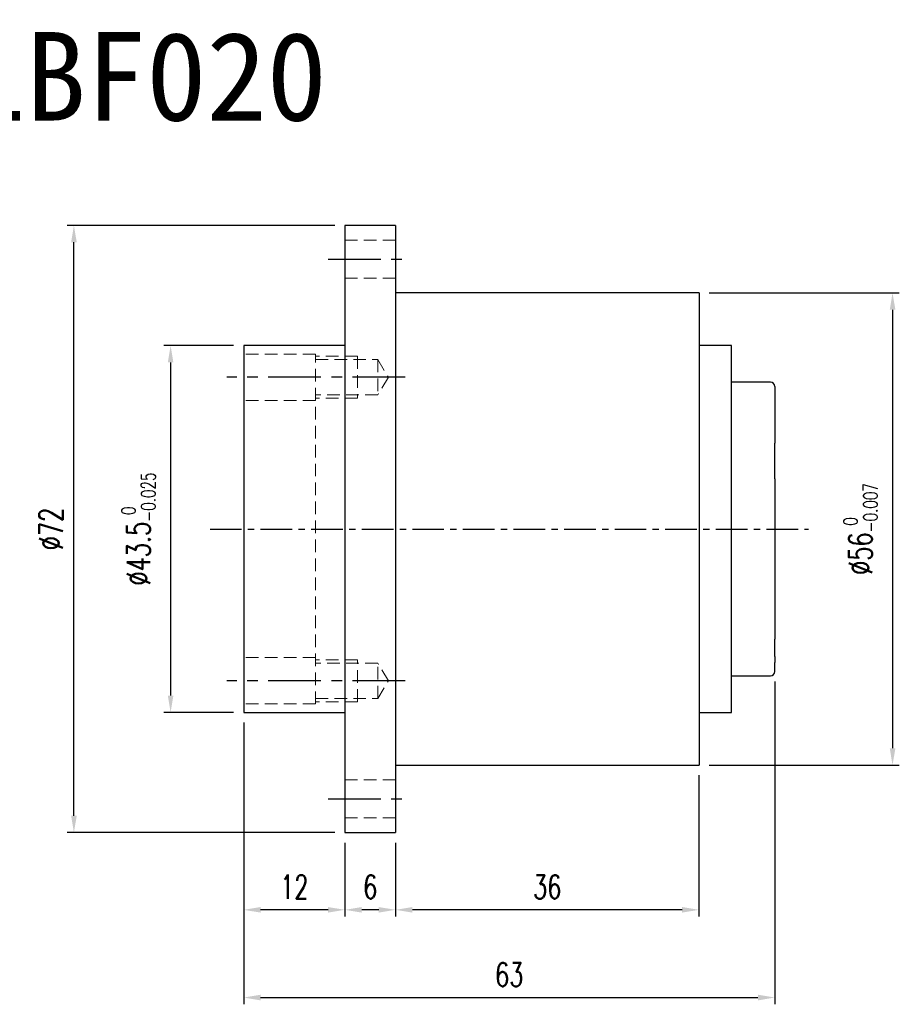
# Model space of a CAD drawing. Header units: millimetres. Extents: x -40 to 148, y -56 to 60.
# Tile 2 of 2: x 43 to 148, y -56 to 60. Entities that reach past the tile are written whole.
import ezdxf
from ezdxf.enums import TextEntityAlignment as Align

# ---------------------------------------------------------------- set-up
doc = ezdxf.new("R2010")
doc.units = ezdxf.units.MM
doc.linetypes.add('CENTER', pattern=[2, 1.25, -0.25, 0.25, -0.25])
doc.linetypes.add('DASHED', pattern=[0.75, 0.5, -0.25])
for name, color, linetype in [('CHA', 7, 'Continuous'), ('CL', 1, 'CENTER'), ('DIM', 4, 'Continuous'), ('HID', 2, 'DASHED'), ('OUT', 3, 'Continuous')]:
    doc.layers.add(name, color=color, linetype=linetype)
doc.styles.add('DIM-7', font='SIMPLEX.shx', dxfattribs={"width": 0.7, "bigfont": 'chineset.shx'})
doc.styles.add('T', font='kaiu.ttf')
doc.dimstyles.new('CNS', dxfattribs={"dimtxt": 3.5, "dimasz": 2.5, "dimexe": 1, "dimexo": 1.5, "dimgap": 0.09, "dimtad": 0, "dimdsep": 46, "dimtxsty": 'DIM-7', "dimcen": 0.09, "dimclrd": 1, "dimclre": 1, "dimclrt": 4, "dimadec": 0, "dimazin": 0, "dimtfac": 1, "dimtix": 1, "dimtmove": 2, "dimatfit": 3, "dimfxl": 1, "dimtvp": 0.971429, "dimtolj": 1, "dimarcsym": 0})

# ---------------------------------------------------------------- blocks, each defined once
blk = doc.blocks.new('*D1')
at = {"layer": 'DEFPOINTS', "color": 0}
for p in [(69.8, 21.75), (61.13, -21.75), (69.8, -21.75)]:
    blk.add_point(p, dxfattribs=at)
at = {"layer": 'DIM', "color": 7, "lineweight": -2}
for p, q in [((68.6, 21.75), (60.33, 21.75)), ((61.13, 19.75), (61.13, -19.75)), ((68.6, -21.75), (60.33, -21.75))]:
    blk.add_line(p, q, dxfattribs=at)
at = {"layer": 'DIM', "color": 7}
for points in [[(60.8, 19.75), (61.46, 19.75), (61.13, 21.75)], [(60.8, -19.75), (61.46, -19.75), (61.13, -21.75)]]:
    blk.add_solid(points, dxfattribs=at)
at = {"layer": 'DIM', "color": 7, "insert": (57.32, 0), "char_height": 2.8, "attachment_point": 5, "rotation": 90, "style": 'DIM-7'}
blk.add_mtext('\\A1;%%C43.5{\\H1.68;\\S 0^ -0.025;}', dxfattribs=at)
blk = doc.blocks.new('*D2')
at = {"layer": 'DEFPOINTS', "color": 0}
for p in [(49.66, 36), (81.8, 36), (81.8, -36)]:
    blk.add_point(p, dxfattribs=at)
at = {"layer": 'DIM', "color": 7, "lineweight": -2}
for p, q in [((80.6, 36), (48.86, 36)), ((49.66, -34), (49.66, 34)), ((80.6, -36), (48.86, -36))]:
    blk.add_line(p, q, dxfattribs=at)
at = {"layer": 'DIM', "color": 7}
for points in [[(49.33, 34), (50, 34), (49.66, 36)], [(49.33, -34), (50, -34), (49.66, -36)]]:
    blk.add_solid(points, dxfattribs=at)
at = {"layer": 'DIM', "color": 7, "insert": (46.94, 0), "char_height": 2.8, "attachment_point": 5, "rotation": 90, "style": 'DIM-7'}
blk.add_mtext('\\A1;%%C72', dxfattribs=at)
blk = doc.blocks.new('*D3')
at = {"layer": 'DEFPOINTS', "color": 0}
for p in [(69.8, -21.75), (81.8, -36), (69.8, -45.16)]:
    blk.add_point(p, dxfattribs=at)
at = {"layer": 'DIM', "color": 7, "lineweight": -2}
for p, q in [((69.8, -22.95), (69.8, -45.96)), ((81.8, -37.2), (81.8, -45.96)), ((79.8, -45.16), (71.8, -45.16))]:
    blk.add_line(p, q, dxfattribs=at)
at = {"layer": 'DIM', "color": 7}
for points in [[(71.8, -44.83), (71.8, -45.49), (69.8, -45.16)], [(79.8, -44.83), (79.8, -45.49), (81.8, -45.16)]]:
    blk.add_solid(points, dxfattribs=at)
at = {"layer": 'DIM', "color": 7, "insert": (75.8, -42.44), "char_height": 2.8, "attachment_point": 5, "style": 'DIM-7'}
blk.add_mtext('\\A1;12', dxfattribs=at)
blk = doc.blocks.new('*D4')
at = {"layer": 'DEFPOINTS', "color": 0}
for p in [(81.8, -36), (87.81, -36), (81.8, -45.16)]:
    blk.add_point(p, dxfattribs=at)
at = {"layer": 'DIM', "color": 7, "lineweight": -2}
for p, q in [((81.8, -37.2), (81.8, -45.96)), ((87.81, -37.2), (87.81, -45.96)), ((85.81, -45.16), (83.8, -45.16))]:
    blk.add_line(p, q, dxfattribs=at)
at = {"layer": 'DIM', "color": 7}
for points in [[(83.8, -44.83), (83.8, -45.49), (81.8, -45.16)], [(85.81, -44.83), (85.81, -45.49), (87.81, -45.16)]]:
    blk.add_solid(points, dxfattribs=at)
at = {"layer": 'DIM', "color": 7, "insert": (84.81, -42.44), "char_height": 2.8, "attachment_point": 5, "style": 'DIM-7'}
blk.add_mtext('\\A1;6', dxfattribs=at)
blk = doc.blocks.new('*D5')
at = {"layer": 'DEFPOINTS', "color": 0}
for p in [(123.8, -28), (87.81, -36), (87.81, -45.16)]:
    blk.add_point(p, dxfattribs=at)
at = {"layer": 'DIM', "color": 7, "lineweight": -2}
for p, q in [((123.8, -29.2), (123.8, -45.96)), ((87.81, -37.2), (87.81, -45.96)), ((121.8, -45.16), (89.81, -45.16))]:
    blk.add_line(p, q, dxfattribs=at)
at = {"layer": 'DIM', "color": 7}
for points in [[(89.81, -44.83), (89.81, -45.49), (87.81, -45.16)], [(121.8, -44.83), (121.8, -45.49), (123.8, -45.16)]]:
    blk.add_solid(points, dxfattribs=at)
at = {"layer": 'DIM', "color": 7, "insert": (105.81, -42.44), "char_height": 2.8, "attachment_point": 5, "style": 'DIM-7'}
blk.add_mtext('\\A1;36', dxfattribs=at)
blk = doc.blocks.new('*D6')
at = {"layer": 'DEFPOINTS', "color": 0}
for p in [(132.8, -16.9), (69.8, -21.75), (132.8, -55.56)]:
    blk.add_point(p, dxfattribs=at)
at = {"layer": 'DIM', "color": 7, "lineweight": -2}
for p, q in [((132.8, -18.1), (132.8, -56.36)), ((69.8, -22.95), (69.8, -56.36)), ((71.8, -55.56), (130.8, -55.56))]:
    blk.add_line(p, q, dxfattribs=at)
at = {"layer": 'DIM', "color": 7}
for points in [[(71.8, -55.23), (71.8, -55.9), (69.8, -55.56)], [(130.8, -55.23), (130.8, -55.9), (132.8, -55.56)]]:
    blk.add_solid(points, dxfattribs=at)
at = {"layer": 'DIM', "color": 7, "insert": (101.3, -52.84), "char_height": 2.8, "attachment_point": 5, "style": 'DIM-7'}
blk.add_mtext('\\A1;63', dxfattribs=at)
blk = doc.blocks.new('*D7')
at = {"layer": 'DEFPOINTS', "color": 0}
for p in [(123.8, 28), (123.8, -28), (146.76, -28)]:
    blk.add_point(p, dxfattribs=at)
at = {"layer": 'DIM', "color": 7, "lineweight": -2}
for p, q in [((125, 28), (147.56, 28)), ((146.76, 26), (146.76, -26)), ((125, -28), (147.56, -28))]:
    blk.add_line(p, q, dxfattribs=at)
at = {"layer": 'DIM', "color": 7}
for points in [[(146.43, 26), (147.1, 26), (146.76, 28)], [(146.43, -26), (147.1, -26), (146.76, -28)]]:
    blk.add_solid(points, dxfattribs=at)
at = {"layer": 'DIM', "color": 7, "insert": (142.96, 0), "char_height": 2.8, "attachment_point": 5, "rotation": 90, "style": 'DIM-7'}
blk.add_mtext('\\A1;%%C56{\\H1.68;\\S 0^ -0.007;}', dxfattribs=at)

msp = doc.modelspace()

# ---------------------------------------------------------------- linework, layer by layer
at = {"layer": 'CL', "color": 7, "lineweight": 30, "ltscale": 5}
for p, q in [((79.805, 32), (89.805, 32)), ((88.967, 18), (67.805, 18)), ((88.967, -18), (67.805, -18)), ((79.805, -32), (89.805, -32))]:
    msp.add_line(p, q, dxfattribs=at)
at = {"layer": 'CL', "color": 7, "ltscale": 3}
msp.add_line((65.805, 0), (136.805, 0), dxfattribs=at)
at = {"layer": 'HID', "color": 7, "lineweight": 15, "ltscale": 3}
for p, q in [((81.805, 34.25), (87.805, 34.25)), ((81.805, 29.75), (87.805, 29.75)), ((78.305, 20.75), (69.805, 20.75)), ((78.305, -20.75), (78.305, 20.75)), ((83.305, 20.5), (78.305, 20.5)), ((78.305, 20.1), (85.705, 20.1)), ((83.305, 20.5), (83.305, 15.5)), ((85.705, 20.1), (86.967, 18)), ((85.705, 20.1), (85.705, 15.9)), ((86.967, 18), (85.705, 15.9)), ((78.305, 15.25), (69.805, 15.25)), ((85.705, 15.9), (78.305, 15.9)), ((83.305, 15.5), (78.305, 15.5)), ((78.305, -15.25), (69.805, -15.25)), ((83.305, -15.5), (78.305, -15.5)), ((85.705, -15.9), (78.305, -15.9)), ((83.305, -20.5), (83.305, -15.5)), ((86.967, -18), (85.705, -15.9)), ((85.705, -20.1), (85.705, -15.9)), ((85.705, -20.1), (86.967, -18)), ((78.305, -20.75), (69.805, -20.75)), ((78.305, -20.1), (85.705, -20.1)), ((83.305, -20.5), (78.305, -20.5)), ((81.805, -29.75), (87.805, -29.75)), ((81.805, -34.25), (87.805, -34.25))]:
    msp.add_line(p, q, dxfattribs=at)
at = {"layer": 'OUT', "color": 7}
for p, q in [((87.805, 36), (81.805, 36)), ((81.805, 36), (81.805, 0)), ((87.805, 36), (87.805, 0)), ((123.805, 28), (87.805, 28)), ((123.805, 28), (123.805, 0)), ((69.805, 21.75), (69.805, -21.75)), ((81.805, 21.75), (69.805, 21.75)), ((127.655, 21.75), (123.805, 21.75)), ((127.655, -21.75), (127.655, 21.75)), ((132.305, 17.4), (127.655, 17.4)), ((132.805, 16.9), (132.805, 10.714)), ((132.805, 10.714), (132.805, 10.176)), ((69.805, 10.173), (69.805, 10.173)), ((132.805, 9.29), (132.805, 10.176)), ((132.805, 5.962), (132.805, 9.29)), ((132.805, 5.962), (132.805, 5.98)), ((132.805, 5.962), (132.805, -13.07)), ((81.805, 0), (81.805, -36)), ((87.805, 0), (87.805, -36)), ((123.805, 0), (123.805, -28)), ((132.805, -10.173), (132.805, -10.173)), ((132.805, -13.591), (132.805, -13.074)), ((132.805, -15.126), (132.805, -13.591)), ((132.805, -15.126), (132.805, -15.813)), ((132.805, -16.9), (132.805, -15.813)), ((127.655, -17.4), (132.305, -17.4)), ((69.805, -21.75), (81.805, -21.75)), ((123.805, -21.75), (127.655, -21.75)), ((87.805, -28), (123.805, -28)), ((81.805, -36), (87.805, -36))]:
    msp.add_line(p, q, dxfattribs=at)
for centre, start, end in [((132.305, 16.9), 0, 90), ((132.305, -16.9), 270, 0)]:
    msp.add_arc(centre, 0.5, start, end, dxfattribs=at)
msp.add_rational_spline([(132.805, -9.423), (132.805, -9.44), (132.805, -9.503), (132.805, -9.624), (132.805, -9.793)], [1, 1, 0.991724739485, 0.98550015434, 0.983062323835], degree=4, dxfattribs=at)

# ---------------------------------------------------------------- texts
at = {"layer": 'CHA', "color": 7, "style": 'T'}
msp.add_text('RLBF020', height=10.5, dxfattribs=at).set_placement((54.67, 53.604), align=Align.MIDDLE)

# ---------------------------------------------------------------- dimensions: what is measured, and where the dimension line sits
at = {"layer": 'DIM', "color": 7}
for base, p1, p2, override, picture, middle in [((49.663, 36), (81.805, -36), (81.805, 36), {"dimscale": 0.8, "dimclrd": 7, "dimclre": 7, "dimclrt": 7}, '*D2', (46.943, 0)), ((146.764, -28), (123.805, 28), (123.805, -28), {"dimscale": 0.8, "dimclrd": 7, "dimclre": 7, "dimclrt": 7, "dimtol": 1, "dimtm": 0.007, "dimtfac": 0.6, "dimtdec": 3}, '*D7', (142.956, 0)), ((61.129, -21.75), (69.805, 21.75), (69.805, -21.75), {"dimscale": 0.8, "dimclrd": 7, "dimclre": 7, "dimclrt": 7, "dimtol": 1, "dimtm": 0.025, "dimtfac": 0.6, "dimtdec": 3}, '*D1', (57.321, 0))]:
    dim = msp.add_linear_dim(base=base, p1=p1, p2=p2, angle=90, text='%%C<>', dimstyle='CNS', override=override, dxfattribs=at)
    dim.commit()
    dim.dimension.update_dxf_attribs({"geometry": picture, "text_midpoint": middle})
for base, p1, p2, picture, middle in [((132.805, -55.565), (69.805, -21.75), (132.805, -16.9), '*D6', (101.305, -52.845)), ((69.805, -45.162), (81.805, -36), (69.805, -21.75), '*D3', (75.805, -42.442)), ((87.805, -45.162), (123.805, -28), (87.805, -36), '*D5', (105.805, -42.442)), ((81.805, -45.162), (87.805, -36), (81.805, -36), '*D4', (84.805, -42.442))]:
    dim = msp.add_linear_dim(base=base, p1=p1, p2=p2, dimstyle='CNS', override={"dimscale": 0.8, "dimclrd": 7, "dimclre": 7, "dimclrt": 7}, dxfattribs=at)
    dim.commit()
    dim.dimension.update_dxf_attribs({"geometry": picture, "text_midpoint": middle})

doc.saveas('drawing.dxf')
